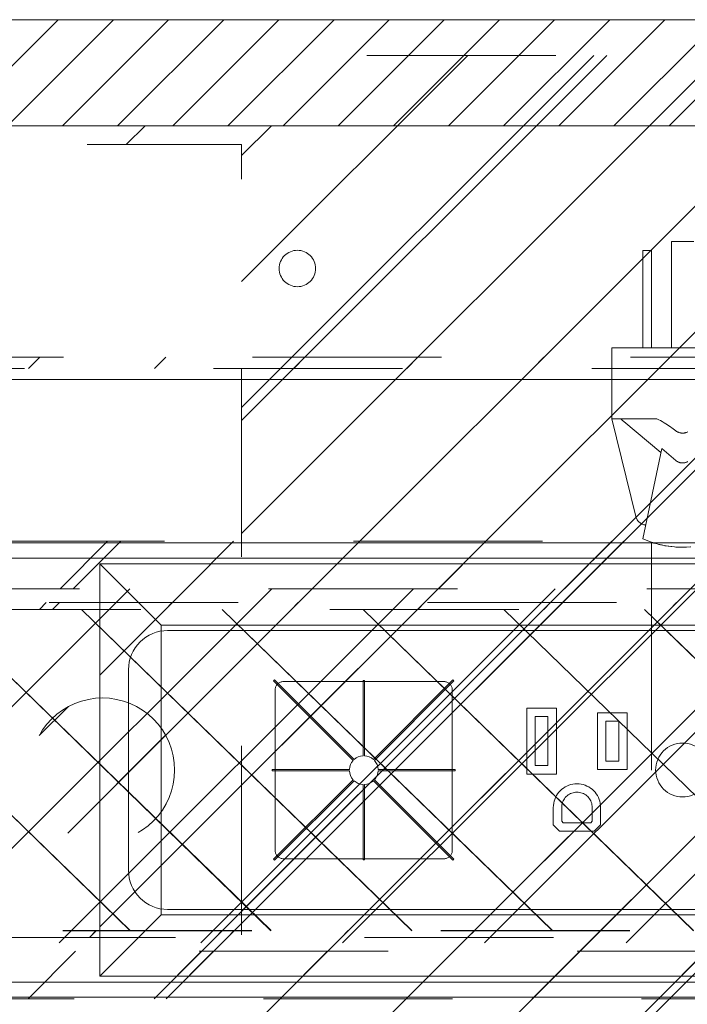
# Model space of a CAD drawing. Header units: inches. Extents: x -416 to -272, y -73 to 47.
# Tile 128 of 206: x -312.45 to -307.74, y -20.46 to -13.51. Entities that reach past the tile are written whole.
import ezdxf

# ---------------------------------------------------------------- set-up
doc = ezdxf.new("R2010")
doc.units = ezdxf.units.IN
doc.header["$LTSCALE"] = 32
doc.header["$MEASUREMENT"] = 0
doc.header["$PDMODE"] = 1
doc.header["$PDSIZE"] = -2
doc.linetypes.add('Dash Style-1', pattern=[0.083328, 0.041656, -0.041672])
for name, color, linetype, lineweight in [('Black', 7, 'Continuous', 18), ('DashLine', 7, 'Continuous', 13), ('DashLineFill', 7, 'Dash Style-1', 13), ('Dean-Bezel', 7, 'Continuous', 18), ('Drawing', 7, 'Continuous', 18), ('Metal-CoatHook', 7, 'Continuous', 18), ('Metal-UtilityGrommet', 7, 'Continuous', 13), ('None', 7, 'Continuous', 18), ('Slate-MetalShroud', 7, 'Continuous', 18), ('SolidLine', 7, 'Continuous', 15), ('Wood_1-H', 7, 'Continuous', 13)]:
    doc.layers.add(name, color=color, linetype=linetype, lineweight=lineweight)
doc.layers.add('Electrical', color=1, linetype='Dash Style-1', lineweight=15, true_color=0xff0000)
doc.layers.add('Textile-Cushion', color=7, linetype='Continuous', lineweight=18, true_color=0x4c4c4c)
pattern_1 = [(45, (0, 0), (-1.61302, 1.935715), []), (45, (-1.0608, 1.0608), (-0.472346, 0.4167613), [])]

# ---------------------------------------------------------------- blocks, each defined once
blk = doc.blocks.new('Group-22')
at = {"layer": 'DashLineFill', "linetype": 'Continuous', "lineweight": 13}
h = blk.add_hatch(dxfattribs=at)
h.set_pattern_fill('Steel', color=253, style=0, pattern_type=2)
h.set_pattern_definition(pattern_1)
h.paths.add_polyline_path([(-0.0472, 0.1575), (69.7717, 0.1575), (69.7717, 0.0787), (-0.0472, 0.0787)])
at = {"layer": 'DashLineFill', "flags": 128}
blk.add_lwpolyline([(-0.0472, 0.1575), (69.7717, 0.1575), (69.7717, 0.0787), (-0.0472, 0.0787)], close=True, dxfattribs=at)
blk = doc.blocks.new('Group-23')
at = {"layer": 'None'}
blk.add_blockref('Group-22', (0, 0), dxfattribs=at)
blk = doc.blocks.new('SL Desktop Screen (2D)-1')
at = {"layer": 'None'}
blk.add_blockref('Group-23', (0, 0), dxfattribs=at)
at = {"layer": 'Drawing', "color": 0, "flags": 1}
for tag in ['Tag', 'Catalog', 'Option1', 'Option2', 'Option3', 'Option4', 'Option5', 'Option6', 'Option7', 'Option8', 'Option9', 'Option10', 'Option11', 'Option12', 'Custom', 'FinishGroup', 'Discount', 'Item2', 'Item3', 'Item6', 'Item9', 'Item10', 'Item12', 'Item13', 'Item16', 'Item19', 'Item20', 'Item21', 'Item22', 'Item23', 'Item24', 'Item25', 'Item8', 'Item18', 'Item1', 'Item4', 'Item5', 'Item7', 'Item11', 'Item14', 'Item15', 'Item17']:
    blk.add_attdef(tag, (16.542, -15.8769), '', height=0.00709, dxfattribs=at)
blk = doc.blocks.new('Group-32')
at = {"layer": 'Textile-Cushion', "color": 31, "true_color": 0xffc198}
for p, q in [((-5.2327, 1.1339), (-2.9029, -1.1339)), ((-4.2398, 1.1339), (-1.9099, -1.1339)), ((-3.2469, 1.1339), (-0.917, -1.1339)), ((-2.2539, 1.1339), (0.0759, -1.1339)), ((-1.261, 1.1339), (1.0688, -1.1339)), ((-0.2681, 1.1339), (2.0618, -1.1339)), ((-5.5236, 0.4506), (-3.8958, -1.1339))]:
    blk.add_line(p, q, dxfattribs=at)
blk = doc.blocks.new('Group-33')
at = {"layer": 'Textile-Cushion', "color": 31, "true_color": 0xffc198}
blk.add_blockref('Group-32', (0, 0), dxfattribs=at)
blk = doc.blocks.new('SBDXF2-Shroud (2D)')
at = {"layer": 'DashLineFill', "linetype": 'Continuous', "lineweight": 13}
h = blk.add_hatch(dxfattribs=at)
h.set_pattern_fill('Steel', color=253, style=0, pattern_type=2)
h.set_pattern_definition(pattern_1)
edge = h.paths.add_edge_path()
edge.add_line((-5.5709, 0.9311), (-5.5709, -0.9311))
edge.add_arc((-5.3209, -0.9311), 0.25, 180, 270)
edge.add_line((-5.3209, -1.1811), (5.3209, -1.1811))
edge.add_arc((5.3209, -0.9311), 0.25, 270, 360)
edge.add_line((5.5709, -0.9311), (5.5709, 0.9311))
edge.add_arc((5.3209, 0.9311), 0.25, 0, 90)
edge.add_line((5.3209, 1.1811), (-5.3209, 1.1811))
edge.add_arc((-5.3209, 0.9311), 0.25, 90, 135)
edge.add_arc((-5.3209, 0.9311), 0.25, 135, 180)
edge.add_line((-5.5709, 0.9311), (-5.5709, 0.9311))
edge = h.paths.add_edge_path()
edge.add_arc((-5.3209, -0.9311), 0.2028, 180, 270, ccw=False)
edge.add_line((-5.5236, -0.9311), (-5.5236, 0.9311))
edge.add_arc((-5.3209, 0.9311), 0.2028, 90, 180, ccw=False)
edge.add_line((-5.3209, 1.1339), (5.3209, 1.1339))
edge.add_arc((5.3209, 0.9311), 0.2028, 0, 90, ccw=False)
edge.add_line((5.5236, 0.9311), (5.5236, -0.9311))
edge.add_arc((5.3209, -0.9311), 0.2028, -90, 0, ccw=False)
edge.add_line((5.3209, -1.1339), (-5.3209, -1.1339))
at = {"layer": 'DashLineFill', "flags": 128}
for points in [[(-5.5709, 0.9311), (-5.5709, -0.9311, 0.414214), (-5.3209, -1.1811), (5.3209, -1.1811, 0.414214), (5.5709, -0.9311), (5.5709, 0.9311, 0.414214), (5.3209, 1.1811), (-5.3209, 1.1811, 0.198912), (-5.4976, 1.1079, 0.198912), (-5.5709, 0.9311)], [(-5.3209, -1.1339, -0.414214), (-5.5236, -0.9311), (-5.5236, 0.9311, -0.414214), (-5.3209, 1.1339), (5.3209, 1.1339, -0.414214), (5.5236, 0.9311), (5.5236, -0.9311, -0.414214), (5.3209, -1.1339)]]:
    blk.add_lwpolyline(points, format="xyb", close=True, dxfattribs=at)
at = {"layer": 'Slate-MetalShroud', "linetype": 'Continuous', "lineweight": 5}
blk.add_point((0, 0), dxfattribs=at)
at = {"layer": 'Metal-UtilityGrommet', "color": 7}
blk.add_blockref('Group-33', (0, 0), dxfattribs=at)
blk = doc.blocks.new('Group-36')
at = {"layer": 'Textile-Cushion', "color": 31, "true_color": 0xffc198}
for p, q in [((30.7712, -4.1811), (33.1011, -6.4488)), ((31.7642, -4.1811), (34.094, -6.4488)), ((32.7571, -4.1811), (35.0869, -6.4488)), ((33.75, -4.1811), (36.0799, -6.4488)), ((34.7429, -4.1811), (37.0728, -6.4488)), ((35.7358, -4.1811), (38.0657, -6.4488)), ((30.4803, -4.8644), (32.1082, -6.4488))]:
    blk.add_line(p, q, dxfattribs=at)
blk = doc.blocks.new('Group-37')
at = {"layer": 'Textile-Cushion', "color": 31, "true_color": 0xffc198}
blk.add_blockref('Group-36', (0, 0), dxfattribs=at)
blk = doc.blocks.new('Group-38')
at = {"layer": 'DashLineFill', "linetype": 'Continuous', "lineweight": 13}
h = blk.add_hatch(dxfattribs=at)
h.set_pattern_fill('Steel', color=253, style=0, pattern_type=2)
h.set_pattern_definition(pattern_1)
edge = h.paths.add_edge_path()
edge.add_line((30.4331, -4.3839), (30.4331, -6.2461))
edge.add_arc((30.6831, -6.2461), 0.25, 180, 270)
edge.add_line((30.6831, -6.4961), (41.3248, -6.4961))
edge.add_arc((41.3248, -6.2461), 0.25, 270, 360)
edge.add_line((41.5748, -6.2461), (41.5748, -4.3839))
edge.add_arc((41.3248, -4.3839), 0.25, 360, 450)
edge.add_line((41.3248, -4.1339), (30.6831, -4.1339))
edge.add_arc((30.6831, -4.3839), 0.25, 90, 135)
edge.add_arc((30.6831, -4.3839), 0.25, 135, 180)
edge.add_line((30.4331, -4.3839), (30.4331, -4.3839))
edge = h.paths.add_edge_path()
edge.add_arc((30.6831, -6.2461), 0.2028, 180, 270, ccw=False)
edge.add_line((30.4803, -6.2461), (30.4803, -4.3839))
edge.add_arc((30.6831, -4.3839), 0.2028, 90, 180, ccw=False)
edge.add_line((30.6831, -4.1811), (41.3248, -4.1811))
edge.add_arc((41.3248, -4.3839), 0.2028, 0, 90, ccw=False)
edge.add_line((41.5276, -4.3839), (41.5276, -6.2461))
edge.add_arc((41.3248, -6.2461), 0.2028, -90, 0, ccw=False)
edge.add_line((41.3248, -6.4488), (30.6831, -6.4488))
at = {"layer": 'DashLineFill', "flags": 128}
for points in [[(30.4331, -4.3839), (30.4331, -6.2461, 0.414214), (30.6831, -6.4961), (41.3248, -6.4961, 0.414214), (41.5748, -6.2461), (41.5748, -4.3839, 0.414214), (41.3248, -4.1339), (30.6831, -4.1339, 0.198912), (30.5063, -4.2071, 0.198912), (30.4331, -4.3839)], [(30.6831, -6.4488, -0.414214), (30.4803, -6.2461), (30.4803, -4.3839, -0.414214), (30.6831, -4.1811), (41.3248, -4.1811, -0.414214), (41.5276, -4.3839), (41.5276, -6.2461, -0.414214), (41.3248, -6.4488)]]:
    blk.add_lwpolyline(points, format="xyb", close=True, dxfattribs=at)
at = {"layer": 'Slate-MetalShroud', "linetype": 'Continuous', "lineweight": 5}
blk.add_point((36.0039, -5.315), dxfattribs=at)
at = {"layer": 'Metal-UtilityGrommet', "color": 7}
blk.add_blockref('Group-37', (0, 0), dxfattribs=at)
blk = doc.blocks.new('Group-39')
at = {"layer": 'Dean-Bezel'}
for p, q in [((4.11, 1.4545), (-4.11, 1.4545)), ((-4.11, 1.4545), (-4.11, -1.4545)), ((-4.0735, 1.4178), (-4.11, 1.4545)), ((-3.9184, 1.2621), (-4.0735, 1.4178)), ((-3.6805, 1.024), (-3.6797, 1.023)), ((-3.6785, 1.023), (-3.6797, 1.023)), ((-2.8738, 0.5701), (-2.8741, -0.5669)), ((-2.8738, 0.5701), (-2.8732, 0.5752)), ((-2.8732, 0.5752), (-2.872, 0.5802)), ((-2.872, 0.5802), (-2.8705, 0.5851)), ((-2.8705, 0.5851), (-2.8685, 0.5899)), ((-2.8685, 0.5899), (-2.8661, 0.5945)), ((-2.8661, 0.5945), (-2.8634, 0.5988)), ((-2.8634, 0.5988), (-2.8602, 0.6029)), ((-2.8602, 0.6029), (-2.8568, 0.6067)), ((-2.8568, 0.6067), (-2.853, 0.6102)), ((-2.853, 0.6102), (-2.8489, 0.6133)), ((-2.8489, 0.6133), (-2.8445, 0.6161)), ((-2.8445, 0.6161), (-2.84, 0.6185)), ((-2.84, 0.6185), (-2.8352, 0.6204)), ((-2.8352, 0.6204), (-2.8303, 0.622)), ((-2.8303, 0.622), (-2.8253, 0.6231)), ((-2.8253, 0.6231), (-2.8201, 0.6238)), ((-2.8201, 0.6238), (-2.815, 0.624)), ((-1.6831, 0.624), (-2.815, 0.624)), ((-1.6831, 0.624), (-1.678, 0.6238)), ((-1.678, 0.6238), (-1.6729, 0.6231)), ((-1.6729, 0.6231), (-1.6678, 0.622)), ((-1.6678, 0.622), (-1.6629, 0.6204)), ((-1.6629, 0.6204), (-1.6582, 0.6185)), ((-1.6582, 0.6185), (-1.6536, 0.6161)), ((-1.6536, 0.6161), (-1.6492, 0.6133)), ((-1.6492, 0.6133), (-1.6451, 0.6102)), ((-1.6451, 0.6102), (-1.6414, 0.6067)), ((-1.6414, 0.6067), (-1.6379, 0.6029)), ((-1.6379, 0.6029), (-1.6347, 0.5988)), ((-1.6347, 0.5988), (-1.632, 0.5945)), ((-1.632, 0.5945), (-1.6296, 0.5899)), ((-1.6296, 0.5899), (-1.6276, 0.5851)), ((-1.6276, 0.5851), (-1.6261, 0.5802)), ((-1.6261, 0.5802), (-1.625, 0.5752)), ((-1.625, 0.5752), (-1.6243, 0.5701)), ((-1.6243, 0.5701), (-1.6241, -0.5669)), ((-1.0997, 0.4362), (-1.0997, -0.0282)), ((-0.8903, 0.4362), (-1.0997, 0.4362)), ((-0.8903, -0.0282), (-0.8903, 0.4362)), ((-1.0406, 0.0309), (-1.0406, 0.3771)), ((-0.9494, 0.3771), (-1.0406, 0.3771)), ((-0.9494, 0.3771), (-0.9494, 0.0309)), ((-0.5997, 0.4037), (-0.5997, 0.0043)), ((-0.3904, 0.4037), (-0.5997, 0.4037)), ((-0.3904, 0.0043), (-0.3904, 0.4037)), ((-0.5406, 0.0634), (-0.5406, 0.3446)), ((-0.4494, 0.3446), (-0.5406, 0.3446)), ((-0.4494, 0.3446), (-0.4494, 0.0634)), ((-0.9494, 0.0309), (-1.0406, 0.0309)), ((-0.3904, 0.0043), (-0.5997, 0.0043)), ((-0.4494, 0.0634), (-0.5406, 0.0634)), ((-0.8903, -0.0282), (-1.0997, -0.0282)), ((-0.8521, -0.1363), (-0.8628, -0.1462)), ((-0.8406, -0.1275), (-0.8521, -0.1363)), ((-0.8283, -0.1197), (-0.8406, -0.1275)), ((-0.8154, -0.113), (-0.8283, -0.1197)), ((-0.802, -0.1074), (-0.8154, -0.113)), ((-0.7881, -0.103), (-0.802, -0.1074)), ((-0.7739, -0.0999), (-0.7881, -0.103)), ((-0.7595, -0.098), (-0.7739, -0.0999)), ((-0.745, -0.0974), (-0.7595, -0.098)), ((-0.7305, -0.098), (-0.745, -0.0974)), ((-0.7161, -0.0999), (-0.7305, -0.098)), ((-0.7019, -0.103), (-0.7161, -0.0999)), ((-0.688, -0.1074), (-0.7019, -0.103)), ((-0.6746, -0.113), (-0.688, -0.1074)), ((-0.6617, -0.1197), (-0.6746, -0.113)), ((-0.6494, -0.1275), (-0.6617, -0.1197)), ((-0.6379, -0.1363), (-0.6494, -0.1275)), ((-0.6272, -0.1462), (-0.6379, -0.1363)), ((-0.9016, -0.207), (-0.906, -0.2208)), ((-0.896, -0.1935), (-0.9016, -0.207)), ((-0.8893, -0.1807), (-0.896, -0.1935)), ((-0.8815, -0.1684), (-0.8893, -0.1807)), ((-0.8727, -0.1569), (-0.8815, -0.1684)), ((-0.8628, -0.1462), (-0.8727, -0.1569)), ((-0.8382, -0.2102), (-0.8332, -0.2023)), ((-0.8332, -0.2023), (-0.8274, -0.1948)), ((-0.8274, -0.1948), (-0.8211, -0.1879)), ((-0.8211, -0.1879), (-0.8142, -0.1816)), ((-0.8142, -0.1816), (-0.8067, -0.1759)), ((-0.8067, -0.1759), (-0.7988, -0.1708)), ((-0.7988, -0.1708), (-0.7905, -0.1665)), ((-0.7905, -0.1665), (-0.7818, -0.1629)), ((-0.7818, -0.1629), (-0.7728, -0.1601)), ((-0.7728, -0.1601), (-0.7637, -0.1581)), ((-0.7637, -0.1581), (-0.7544, -0.1568)), ((-0.7544, -0.1568), (-0.745, -0.1564)), ((-0.745, -0.1564), (-0.7356, -0.1568)), ((-0.7356, -0.1568), (-0.7263, -0.1581)), ((-0.7263, -0.1581), (-0.7172, -0.1601)), ((-0.7172, -0.1601), (-0.7082, -0.1629)), ((-0.7082, -0.1629), (-0.6995, -0.1665)), ((-0.6995, -0.1665), (-0.6912, -0.1708)), ((-0.6912, -0.1708), (-0.6833, -0.1759)), ((-0.6833, -0.1759), (-0.6758, -0.1816)), ((-0.6758, -0.1816), (-0.6689, -0.1879)), ((-0.6689, -0.1879), (-0.6626, -0.1948)), ((-0.6626, -0.1948), (-0.6568, -0.2023)), ((-0.6568, -0.2023), (-0.6518, -0.2102)), ((-0.6173, -0.1569), (-0.6272, -0.1462)), ((-0.6085, -0.1684), (-0.6173, -0.1569)), ((-0.6007, -0.1807), (-0.6085, -0.1684)), ((-0.594, -0.1935), (-0.6007, -0.1807)), ((-0.5884, -0.207), (-0.594, -0.1935)), ((-0.584, -0.2208), (-0.5884, -0.207)), ((-0.9111, -0.2494), (-0.9117, -0.264)), ((-0.9117, -0.264), (-0.9117, -0.3861)), ((-0.9091, -0.235), (-0.9111, -0.2494)), ((-0.906, -0.2208), (-0.9091, -0.235)), ((-0.8526, -0.3617), (-0.8522, -0.2546)), ((-0.8522, -0.2546), (-0.851, -0.2453)), ((-0.851, -0.2453), (-0.849, -0.2362)), ((-0.849, -0.2362), (-0.8461, -0.2272)), ((-0.8461, -0.2272), (-0.8425, -0.2185)), ((-0.8425, -0.2185), (-0.8382, -0.2102)), ((-0.6518, -0.2102), (-0.6475, -0.2185)), ((-0.6475, -0.2185), (-0.6439, -0.2272)), ((-0.6439, -0.2272), (-0.641, -0.2362)), ((-0.641, -0.2362), (-0.639, -0.2453)), ((-0.639, -0.2453), (-0.6378, -0.2546)), ((-0.6378, -0.2546), (-0.6374, -0.264)), ((-0.6374, -0.264), (-0.6374, -0.3617)), ((-0.5809, -0.235), (-0.584, -0.2208)), ((-0.5789, -0.2494), (-0.5809, -0.235)), ((-0.5783, -0.264), (-0.5789, -0.2494)), ((-0.5783, -0.264), (-0.5783, -0.3861)), ((-0.9117, -0.3861), (-0.8671, -0.4307)), ((-0.8427, -0.3716), (-0.8526, -0.3617)), ((-0.6473, -0.3716), (-0.8427, -0.3716)), ((-0.6473, -0.3716), (-0.6374, -0.3617)), ((-0.6229, -0.4307), (-0.5783, -0.3861)), ((-0.6229, -0.4307), (-0.8671, -0.4307)), ((-2.8738, -0.5721), (-2.8741, -0.5669)), ((-2.8732, -0.5772), (-2.8738, -0.5721)), ((-2.872, -0.5822), (-2.8732, -0.5772)), ((-2.8705, -0.5871), (-2.872, -0.5822)), ((-2.8685, -0.5919), (-2.8705, -0.5871)), ((-2.8661, -0.5965), (-2.8685, -0.5919)), ((-2.8634, -0.6008), (-2.8661, -0.5965)), ((-2.8602, -0.6049), (-2.8634, -0.6008)), ((-2.8568, -0.6087), (-2.8602, -0.6049)), ((-2.853, -0.6122), (-2.8568, -0.6087)), ((-2.8489, -0.6153), (-2.853, -0.6122)), ((-2.8445, -0.6181), (-2.8489, -0.6153)), ((-2.84, -0.6205), (-2.8445, -0.6181)), ((-2.8352, -0.6224), (-2.84, -0.6205)), ((-2.8303, -0.624), (-2.8352, -0.6224)), ((-2.8253, -0.6251), (-2.8303, -0.624)), ((-2.8201, -0.6258), (-2.8253, -0.6251)), ((-1.6729, -0.6251), (-1.678, -0.6258)), ((-1.6678, -0.624), (-1.6729, -0.6251)), ((-1.6629, -0.6224), (-1.6678, -0.624)), ((-1.6582, -0.6205), (-1.6629, -0.6224)), ((-1.6536, -0.6181), (-1.6582, -0.6205)), ((-1.6492, -0.6153), (-1.6536, -0.6181)), ((-1.6451, -0.6122), (-1.6492, -0.6153)), ((-1.6414, -0.6087), (-1.6451, -0.6122)), ((-1.6379, -0.6049), (-1.6414, -0.6087)), ((-1.6347, -0.6008), (-1.6379, -0.6049)), ((-1.632, -0.5965), (-1.6347, -0.6008)), ((-1.6296, -0.5919), (-1.632, -0.5965)), ((-1.6276, -0.5871), (-1.6296, -0.5919)), ((-1.6261, -0.5822), (-1.6276, -0.5871)), ((-1.625, -0.5772), (-1.6261, -0.5822)), ((-1.6243, -0.5721), (-1.625, -0.5772)), ((-1.6241, -0.5669), (-1.6243, -0.5721)), ((-2.815, -0.626), (-2.8201, -0.6258)), ((-1.6831, -0.626), (-2.815, -0.626)), ((-1.678, -0.6258), (-1.6831, -0.626)), ((-4.11, -1.4545), (-3.9132, -1.2577)), ((4.11, -1.4545), (-4.11, -1.4545))]:
    blk.add_line(p, q, dxfattribs=at)
blk = doc.blocks.new('Dean-PPUG-BK (2D)')
at = {"layer": 'DashLineFill', "linetype": 'Continuous', "lineweight": 13}
h = blk.add_hatch(dxfattribs=at)
h.set_pattern_fill('Steel', color=253, style=0, pattern_type=2)
h.set_pattern_definition(pattern_1)
h.paths.add_polyline_path([(-4.11, 1.4545), (4.11, 1.4545), (4.11, -1.4545), (-4.11, -1.4545)])
h = blk.add_hatch(dxfattribs=at)
h.set_pattern_fill('Steel', color=253, style=0, pattern_type=2)
h.set_pattern_definition(pattern_1)
h.paths.add_polyline_path([(-4.091, 0.5085), (-4.0412, 0.5061), (-3.9918, 0.4987), (-3.9434, 0.4866), (-3.8964, 0.4698), (-3.8513, 0.4485), (-3.8085, 0.4228), (-3.7684, 0.3931), (-3.7314, 0.3596), (-3.6979, 0.3226), (-3.6682, 0.2825), (-3.6425, 0.2397), (-3.6212, 0.1946), (-3.6044, 0.1476), (-3.5923, 0.0992), (-3.5849, 0.0498), (-3.5825, 0), (-3.5849, -0.0498), (-3.5923, -0.0992), (-3.6044, -0.1476), (-3.6212, -0.1946), (-3.6425, -0.2397), (-3.6682, -0.2825), (-3.6979, -0.3226), (-3.7314, -0.3596), (-3.7684, -0.3931), (-3.8085, -0.4228), (-3.8513, -0.4485), (-3.8964, -0.4698), (-3.9434, -0.4866), (-3.9918, -0.4987), (-4.0412, -0.5061), (-4.091, -0.5085), (-4.1408, -0.5061), (-4.1902, -0.4987), (-4.2386, -0.4866), (-4.2856, -0.4698), (-4.3307, -0.4485), (-4.3735, -0.4228), (-4.4136, -0.3931), (-4.4506, -0.3596), (-4.4841, -0.3226), (-4.5138, -0.2825), (-4.5395, -0.2397), (-4.5608, -0.1946), (-4.5776, -0.1476), (-4.5897, -0.0992), (-4.5971, -0.0498), (-4.5995, 0), (-4.5971, 0.0498), (-4.5897, 0.0992), (-4.5776, 0.1476), (-4.5608, 0.1946), (-4.5395, 0.2397), (-4.5138, 0.2825), (-4.4841, 0.3226), (-4.4506, 0.3596), (-4.4136, 0.3931), (-4.3735, 0.4228), (-4.3307, 0.4485), (-4.2856, 0.4698), (-4.2386, 0.4866), (-4.1902, 0.4987), (-4.1408, 0.5061)])
h = blk.add_hatch(dxfattribs=at)
h.set_pattern_fill('Steel', color=253, style=0, pattern_type=2)
h.set_pattern_definition(pattern_1)
h.paths.add_polyline_path([(0, 0.19), (0.0186, 0.1891), (0.0371, 0.1863), (0.0552, 0.1818), (0.0727, 0.1755), (0.0896, 0.1676), (0.1056, 0.158), (0.1205, 0.1469), (0.1344, 0.1344), (0.1469, 0.1205), (0.158, 0.1056), (0.1676, 0.0896), (0.1755, 0.0727), (0.1818, 0.0552), (0.1863, 0.0371), (0.1891, 0.0186), (0.19, 0), (0.1891, -0.0186), (0.1863, -0.0371), (0.1818, -0.0552), (0.1755, -0.0727), (0.1676, -0.0896), (0.158, -0.1056), (0.1469, -0.1205), (0.1344, -0.1344), (0.1205, -0.1469), (0.1056, -0.158), (0.0896, -0.1676), (0.0727, -0.1755), (0.0552, -0.1818), (0.0371, -0.1863), (0.0186, -0.1891), (0, -0.19), (-0.0186, -0.1891), (-0.0371, -0.1863), (-0.0552, -0.1818), (-0.0727, -0.1755), (-0.0896, -0.1676), (-0.1056, -0.158), (-0.1205, -0.1469), (-0.1344, -0.1344), (-0.1469, -0.1205), (-0.158, -0.1056), (-0.1676, -0.0896), (-0.1755, -0.0727), (-0.1818, -0.0552), (-0.1863, -0.0371), (-0.1891, -0.0186), (-0.19, 0), (-0.1891, 0.0186), (-0.1863, 0.0371), (-0.1818, 0.0552), (-0.1755, 0.0727), (-0.1676, 0.0896), (-0.158, 0.1056), (-0.1469, 0.1205), (-0.1344, 0.1344), (-0.1205, 0.1469), (-0.1056, 0.158), (-0.0896, 0.1676), (-0.0727, 0.1755), (-0.0552, 0.1818), (-0.0371, 0.1863), (-0.0186, 0.1891)])
at = {"layer": 'Black'}
for p, q in [((-0.5, 2.9793), (-0.5, 2.4793)), ((-0.5, 2.9793), (0.5, 2.9793)), ((-0.5, 2.4793), (-0.3297, 1.7889)), ((-0.5, 2.4793), (-0.1807, 2.4793)), ((-0.4377, 2.4793), (-0.431, 2.4742)), ((-0.4227, 2.4677), (-0.431, 2.4742)), ((-0.4227, 2.4677), (-0.4143, 2.4608)), ((-0.153, 2.2416), (-0.4143, 2.4608)), ((-0.1807, 2.4793), (-0.1667, 2.472)), ((-0.155, 2.4656), (-0.1667, 2.472)), ((-0.155, 2.4656), (-0.1431, 2.4588)), ((-0.1431, 2.4588), (-0.131, 2.4514)), ((-0.1186, 2.4436), (-0.131, 2.4514)), ((-0.1186, 2.4436), (-0.0931, 2.4267)), ((-0.067, 2.4081), (-0.0931, 2.4267)), ((-0.0474, 2.3934), (-0.067, 2.4081)), ((-0.0474, 2.3934), (-0.0447, 2.3914)), ((-0.0419, 2.3895), (-0.0447, 2.3914)), ((-0.0404, 2.3886), (-0.0419, 2.3895)), ((-0.0404, 2.3886), (-0.036, 2.3861)), ((-0.036, 2.3861), (-0.0329, 2.3847)), ((-0.0329, 2.3847), (-0.0298, 2.3833)), ((-0.0298, 2.3833), (-0.0266, 2.3821)), ((-0.0266, 2.3821), (-0.0234, 2.381)), ((-0.0234, 2.381), (-0.0201, 2.3801)), ((-0.0201, 2.3801), (-0.0168, 2.3793)), ((-0.0168, 2.3793), (-0.0135, 2.3786)), ((-0.0135, 2.3786), (-0.0102, 2.3781)), ((-0.0102, 2.3781), (-0.0068, 2.3778)), ((-0.0068, 2.3778), (-0.0034, 2.3776)), ((-0.0034, 2.3776), (0, 2.3775)), ((0, 2.3775), (0.0034, 2.3776)), ((0.0034, 2.3776), (0.0068, 2.3778)), ((0.0068, 2.3778), (0.0102, 2.3781)), ((0.0102, 2.3781), (0.0135, 2.3786)), ((0.0135, 2.3786), (0.0168, 2.3793)), ((0.0168, 2.3793), (0.0201, 2.3801)), ((0.0201, 2.3801), (0.0234, 2.381)), ((0.0234, 2.381), (0.0266, 2.3821)), ((0.0266, 2.3821), (0.0329, 2.3847)), ((0.0329, 2.3847), (0.036, 2.3861)), ((-0.1474, 2.2684), (-0.2813, 1.6308)), ((-0.0474, 2.1846), (-0.1474, 2.2684)), ((-0.0447, 2.1824), (-0.0474, 2.1846)), ((-0.0447, 2.1824), (-0.0419, 2.1803)), ((-0.0389, 2.1784), (-0.0419, 2.1803)), ((-0.036, 2.1766), (-0.0389, 2.1784)), ((-0.0329, 2.175), (-0.036, 2.1766)), ((-0.0298, 2.1735), (-0.0329, 2.175)), ((-0.0298, 2.1735), (-0.0266, 2.1721)), ((-0.0234, 2.1709), (-0.0266, 2.1721)), ((-0.0201, 2.1699), (-0.0234, 2.1709)), ((-0.0168, 2.169), (-0.0201, 2.1699)), ((-0.0135, 2.1683), (-0.0168, 2.169)), ((-0.0102, 2.1677), (-0.0135, 2.1683)), ((-0.0068, 2.1673), (-0.0102, 2.1677)), ((-0.0034, 2.167), (-0.0068, 2.1673)), ((-0.0034, 2.167), (0, 2.167)), ((0, 2.167), (0.0034, 2.167)), ((0.0068, 2.1673), (0.0034, 2.167)), ((0.0068, 2.1673), (0.0102, 2.1677)), ((0.0102, 2.1677), (0.0135, 2.1683)), ((0.0168, 2.169), (0.0135, 2.1683)), ((0.0168, 2.169), (0.0201, 2.1699)), ((0.0201, 2.1699), (0.0234, 2.1709)), ((0.0234, 2.1709), (0.0266, 2.1721)), ((0.0266, 2.1721), (0.0298, 2.1735)), ((0.0298, 2.1735), (0.0329, 2.175)), ((0.036, 2.1766), (0.0329, 2.175)), ((-0.3297, 1.7889), (-0.3279, 1.7826)), ((-0.3279, 1.7826), (-0.3256, 1.7765)), ((-0.3256, 1.7765), (-0.3227, 1.7706)), ((-0.3227, 1.7706), (-0.3194, 1.765)), ((-0.3194, 1.765), (-0.3156, 1.7597)), ((-0.3156, 1.7597), (-0.3114, 1.7547)), ((-0.3114, 1.7547), (-0.3068, 1.75)), ((-0.3068, 1.75), (-0.3019, 1.7458)), ((-0.3019, 1.7458), (-0.2966, 1.742)), ((-0.2966, 1.742), (-0.291, 1.7386)), ((-0.291, 1.7386), (-0.2851, 1.7357)), ((-0.2851, 1.7357), (-0.279, 1.7333)), ((-0.279, 1.7333), (-0.2728, 1.7315)), ((-0.2728, 1.7315), (-0.2664, 1.7301)), ((-0.2664, 1.7301), (-0.2606, 1.7294)), ((-0.2813, 1.6308), (-0.2273, 1.6098)), ((-0.2273, 1.6098), (-0.2188, 1.6069)), ((-0.2273, 1.6098), (-0.1719, 1.5932)), ((-0.2188, 1.6069), (-0.2188, 0)), ((-0.2188, 1.6069), (-0.2154, 1.6058)), ((-0.2136, 1.6052), (-0.2154, 1.6058)), ((-0.2056, 1.6027), (-0.2136, 1.6052)), ((-0.2056, 1.6027), (-0.2021, 1.6016)), ((-0.2021, 1.6016), (-0.1983, 1.6005)), ((-0.1983, 1.6005), (-0.1894, 1.5979)), ((-0.1894, 1.5979), (-0.1792, 1.5951)), ((-0.1792, 1.5951), (-0.1725, 1.5934)), ((-0.1152, 1.5813), (-0.1719, 1.5932)), ((-0.1719, 1.5932), (-0.1676, 1.5922)), ((-0.1676, 1.5922), (-0.1547, 1.5891)), ((-0.1547, 1.5891), (-0.1406, 1.5861)), ((-0.1255, 1.5831), (-0.1152, 1.5813)), ((-0.1152, 1.5813), (-0.101, 1.5791)), ((-0.1152, 1.5813), (-0.0578, 1.5742)), ((-0.0837, 1.5768), (-0.101, 1.5791)), ((-0.0837, 1.5768), (-0.0578, 1.5742)), ((-0.0578, 1.5742), (-0.0473, 1.5734)), ((-0.0578, 1.5742), (0, 1.5718)), ((-0.038, 1.5728), (-0.0473, 1.5734)), ((-0.038, 1.5728), (-0.0285, 1.5724)), ((-0.0285, 1.5724), (0, 1.5718)), ((0.0578, 1.5742), (0, 1.5718)), ((0, 1.5718), (0.0095, 1.5718)), ((0.0095, 1.5718), (0.0191, 1.572)), ((0.0191, 1.572), (0.0286, 1.5724)), ((0.0286, 1.5724), (0.0566, 1.5741))]:
    blk.add_line(p, q, dxfattribs=at)
at = {"layer": 'Black', "color": 9}
for p, q in [((-4.11, 1.4545), (-3.6785, 1.023)), ((-4.11, -1.4545), (-3.6785, -1.023))]:
    blk.add_line(p, q, dxfattribs=at)
at = {"layer": 'Black', "color": 9, "flags": 128}
blk.add_lwpolyline([(-3.6785, 1.023), (3.6785, 1.023), (3.6785, -1.023), (-3.6785, -1.023)], close=True, dxfattribs=at)
at = {"layer": 'Black', "linetype": 'Continuous', "lineweight": 5}
blk.add_point((0, 0), dxfattribs=at)
at = {"layer": 'DashLineFill', "flags": 128}
for points in [[(-4.11, 1.4545), (4.11, 1.4545), (4.11, -1.4545), (-4.11, -1.4545)], [(-4.091, 0.5085), (-4.0412, 0.5061), (-3.9918, 0.4987), (-3.9434, 0.4866), (-3.8964, 0.4698), (-3.8513, 0.4485), (-3.8085, 0.4228), (-3.7684, 0.3931), (-3.7314, 0.3596), (-3.6979, 0.3226), (-3.6682, 0.2825), (-3.6425, 0.2397), (-3.6212, 0.1946), (-3.6044, 0.1476), (-3.5923, 0.0992), (-3.5849, 0.0498), (-3.5825, 0), (-3.5849, -0.0498), (-3.5923, -0.0992), (-3.6044, -0.1476), (-3.6212, -0.1946), (-3.6425, -0.2397), (-3.6682, -0.2825), (-3.6979, -0.3226), (-3.7314, -0.3596), (-3.7684, -0.3931), (-3.8085, -0.4228), (-3.8513, -0.4485), (-3.8964, -0.4698), (-3.9434, -0.4866), (-3.9918, -0.4987), (-4.0412, -0.5061), (-4.091, -0.5085), (-4.1408, -0.5061), (-4.1902, -0.4987), (-4.2386, -0.4866), (-4.2856, -0.4698), (-4.3307, -0.4485), (-4.3735, -0.4228), (-4.4136, -0.3931), (-4.4506, -0.3596), (-4.4841, -0.3226), (-4.5138, -0.2825), (-4.5395, -0.2397), (-4.5608, -0.1946), (-4.5776, -0.1476), (-4.5897, -0.0992), (-4.5971, -0.0498), (-4.5995, 0), (-4.5971, 0.0498), (-4.5897, 0.0992), (-4.5776, 0.1476), (-4.5608, 0.1946), (-4.5395, 0.2397), (-4.5138, 0.2825), (-4.4841, 0.3226), (-4.4506, 0.3596), (-4.4136, 0.3931), (-4.3735, 0.4228), (-4.3307, 0.4485), (-4.2856, 0.4698), (-4.2386, 0.4866), (-4.1902, 0.4987), (-4.1408, 0.5061)], [(0, 0.19), (0.0186, 0.1891), (0.0371, 0.1863), (0.0552, 0.1818), (0.0727, 0.1755), (0.0896, 0.1676), (0.1056, 0.158), (0.1205, 0.1469), (0.1344, 0.1344), (0.1469, 0.1205), (0.158, 0.1056), (0.1676, 0.0896), (0.1755, 0.0727), (0.1818, 0.0552), (0.1863, 0.0371), (0.1891, 0.0186), (0.19, 0), (0.1891, -0.0186), (0.1863, -0.0371), (0.1818, -0.0552), (0.1755, -0.0727), (0.1676, -0.0896), (0.158, -0.1056), (0.1469, -0.1205), (0.1344, -0.1344), (0.1205, -0.1469), (0.1056, -0.158), (0.0896, -0.1676), (0.0727, -0.1755), (0.0552, -0.1818), (0.0371, -0.1863), (0.0186, -0.1891), (0, -0.19), (-0.0186, -0.1891), (-0.0371, -0.1863), (-0.0552, -0.1818), (-0.0727, -0.1755), (-0.0896, -0.1676), (-0.1056, -0.158), (-0.1205, -0.1469), (-0.1344, -0.1344), (-0.1469, -0.1205), (-0.158, -0.1056), (-0.1676, -0.0896), (-0.1755, -0.0727), (-0.1818, -0.0552), (-0.1863, -0.0371), (-0.1891, -0.0186), (-0.19, 0), (-0.1891, 0.0186), (-0.1863, 0.0371), (-0.1818, 0.0552), (-0.1755, 0.0727), (-0.1676, 0.0896), (-0.158, 0.1056), (-0.1469, 0.1205), (-0.1344, 0.1344), (-0.1205, 0.1469), (-0.1056, 0.158), (-0.0896, 0.1676), (-0.0727, 0.1755), (-0.0552, 0.1818), (-0.0371, 0.1863), (-0.0186, 0.1891)]]:
    blk.add_lwpolyline(points, close=True, dxfattribs=at)
at = {"layer": 'Metal-CoatHook'}
for p, q in [((-0.0781, 3.7293), (-0.0781, 2.9793)), ((0.0781, 3.7293), (-0.0781, 3.7293)), ((-0.2813, 3.6668), (-0.2813, 2.9793)), ((-0.2188, 3.6668), (-0.2813, 3.6668)), ((-0.2188, 3.6668), (-0.2188, 2.9793))]:
    blk.add_line(p, q, dxfattribs=at)
at = {"layer": 'SolidLine', "flags": 128}
blk.add_lwpolyline([(-2.244, -0.6335), (-2.254, -0.6335), (-2.254, -0.1019, -0.173417), (-2.3172, -0.0757), (-2.8785, -0.637), (-2.8856, -0.63), (-2.3242, -0.0687, -0.173417), (-2.3504, -0.0055), (-2.8951, -0.0055), (-2.8951, 0.0045), (-2.3504, 0.0045, -0.173417), (-2.3242, 0.0676), (-2.8856, 0.629), (-2.8785, 0.636), (-2.3172, 0.0747, -0.173417), (-2.254, 0.1009), (-2.254, 0.6325), (-2.244, 0.6325), (-2.244, 0.1009, -0.173417), (-2.1809, 0.0747), (-1.6196, 0.636), (-1.6125, 0.629), (-2.1738, 0.0676, -0.173417), (-2.1476, 0.0045), (-1.6029, 0.0045), (-1.6029, -0.0055), (-2.1476, -0.0055, -0.173417), (-2.1738, -0.0687), (-1.6125, -0.63), (-1.6196, -0.637), (-2.1809, -0.0757, -0.173417), (-2.244, -0.1019)], format="xyb", close=True, dxfattribs=at)
at = {"layer": 'Black', "color": 7}
blk.add_blockref('Group-39', (0, 0), dxfattribs=at)
blk = doc.blocks.new('Group-42')
at = {"layer": 'DashLine', "flags": 128}
blk.add_lwpolyline([(1.1142, -2.5591), (70.8937, -2.5591), (70.8937, -30), (1.1142, -30)], close=True, dxfattribs=at)
at = {"layer": 'SolidLine', "flags": 128}
blk.add_lwpolyline([(1.1142, -2.5591), (70.8937, -2.5591), (70.8937, -30), (1.1142, -30)], close=True, dxfattribs=at)
blk.add_lwpolyline([(32.0965, -4.6063, -0.414214), (32.372, -4.3307), (39.6358, -4.3307, -0.414214), (39.9114, -4.6063), (39.9114, -6.0236, -0.414214), (39.6358, -6.2992), (32.372, -6.2992, -0.414214), (32.0965, -6.0236)], format="xyb", close=True, dxfattribs=at)
at = {"layer": 'SolidLine', "color": 7}
for name, p in [('Dean-PPUG-BK (2D)', (36.0039, -5.315)), ('SBDXF2-Shroud (2D)', (36.0039, -5.315)), ('Group-38', (0, 0))]:
    blk.add_blockref(name, p, dxfattribs=at)
blk = doc.blocks.new('1BRPX9-Util_Bkt_Lg-N (2D)')
at = {"layer": 'DashLineFill', "linetype": 'Continuous', "lineweight": 13}
h = blk.add_hatch(dxfattribs=at)
h.set_pattern_fill('Steel', color=253, style=0, pattern_type=2)
h.set_pattern_definition(pattern_1)
edge = h.paths.add_edge_path()
edge.add_line((-4.4685, 7.5394), (-2.4213, 7.5394))
edge.add_line((-2.4213, 7.5394), (-2.4213, 7.9173))
edge.add_arc((-2.3031, 7.9173), 0.1181, 90, 180, ccw=False)
edge.add_line((-2.3031, 8.0354), (2.3031, 8.0354))
edge.add_arc((2.3031, 7.9173), 0.1181, 0, 90, ccw=False)
edge.add_line((2.4213, 7.9173), (2.4213, 7.5394))
edge.add_line((2.4213, 7.5394), (4.4685, 7.5394))
edge.add_line((4.4685, 7.5394), (4.4685, 7.4055))
edge.add_line((4.4685, 7.4055), (3.1299, 7.4055))
edge.add_line((3.1299, 7.4055), (3.1299, -2.0118))
edge.add_line((3.1299, -2.0118), (4.4685, -2.0118))
edge.add_line((4.4685, -2.0118), (4.4685, -2.1457))
edge.add_line((4.4685, -2.1457), (2.4213, -2.1457))
edge.add_line((2.4213, -2.1457), (2.4213, -2.5236))
edge.add_arc((2.3031, -2.5236), 0.1181, 270, 360, ccw=False)
edge.add_line((2.3031, -2.6417), (-2.3031, -2.6417))
edge.add_arc((-2.3031, -2.5236), 0.1181, 180, 270, ccw=False)
edge.add_line((-2.4213, -2.5236), (-2.4213, -2.1457))
edge.add_line((-2.4213, -2.1457), (-4.4685, -2.1457))
edge.add_line((-4.4685, -2.1457), (-4.4685, -2.0118))
edge.add_line((-4.4685, -2.0118), (-3.1299, -2.0118))
edge.add_line((-3.1299, -2.0118), (-3.1299, 7.4055))
edge.add_line((-3.1299, 7.4055), (-4.4685, 7.4055))
edge.add_line((-4.4685, 7.4055), (-4.4685, 7.5394))
at = {"layer": 'DashLineFill', "flags": 128}
blk.add_lwpolyline([(-4.4685, 7.5394), (-2.4213, 7.5394), (-2.4213, 7.9173, -0.414214), (-2.3031, 8.0354), (2.3031, 8.0354, -0.414214), (2.4213, 7.9173), (2.4213, 7.5394), (4.4685, 7.5394), (4.4685, 7.4055), (3.1299, 7.4055), (3.1299, -2.0118), (4.4685, -2.0118), (4.4685, -2.1457), (2.4213, -2.1457), (2.4213, -2.5236, -0.414214), (2.3031, -2.6417), (-2.3031, -2.6417, -0.414214), (-2.4213, -2.5236), (-2.4213, -2.1457), (-4.4685, -2.1457), (-4.4685, -2.0118), (-3.1299, -2.0118), (-3.1299, 7.4055), (-4.4685, 7.4055)], format="xyb", close=True, dxfattribs=at)
at = {"layer": 'SolidLine', "flags": 128}
blk.add_lwpolyline([(-2.7362, 6.403), (-2.7488, 6.4036), (-2.7613, 6.4055), (-2.7735, 6.4085), (-2.7854, 6.4128), (-2.7968, 6.4182), (-2.8076, 6.4247), (-2.8177, 6.4322), (-2.8271, 6.4406), (-2.8356, 6.45), (-2.8431, 6.4601), (-2.8495, 6.4709), (-2.8549, 6.4823), (-2.8592, 6.4942), (-2.8623, 6.5064), (-2.8641, 6.5189), (-2.8647, 6.5315), (-2.8641, 6.5441), (-2.8623, 6.5566), (-2.8592, 6.5688), (-2.8549, 6.5807), (-2.8495, 6.5921), (-2.8431, 6.6029), (-2.8356, 6.613), (-2.8271, 6.6224), (-2.8177, 6.6308), (-2.8076, 6.6383), (-2.7968, 6.6448), (-2.7854, 6.6502), (-2.7735, 6.6545), (-2.7613, 6.6575), (-2.7488, 6.6594), (-2.7362, 6.66), (-2.7236, 6.6594), (-2.7112, 6.6575), (-2.6989, 6.6545), (-2.687, 6.6502), (-2.6756, 6.6448), (-2.6648, 6.6383), (-2.6547, 6.6308), (-2.6454, 6.6224), (-2.6369, 6.613), (-2.6294, 6.6029), (-2.6229, 6.5921), (-2.6175, 6.5807), (-2.6133, 6.5688), (-2.6102, 6.5566), (-2.6083, 6.5441), (-2.6077, 6.5315), (-2.6083, 6.5189), (-2.6102, 6.5064), (-2.6133, 6.4942), (-2.6175, 6.4823), (-2.6229, 6.4709), (-2.6294, 6.4601), (-2.6369, 6.45), (-2.6454, 6.4406), (-2.6547, 6.4322), (-2.6648, 6.4247), (-2.6756, 6.4182), (-2.687, 6.4128), (-2.6989, 6.4085), (-2.7112, 6.4055), (-2.7236, 6.4036)], close=True, dxfattribs=at)
blk = doc.blocks.new('Group-44')
at = {"layer": 'Textile-Cushion', "color": 31, "linetype": 'Continuous', "true_color": 0xffc198}
for p, q in [((-3.9174, 1.2795), (-5.6693, -0.4724)), ((-2.9174, 1.2795), (-5.4174, -1.2204)), ((-1.9174, 1.2795), (-4.4174, -1.2204)), ((-0.9174, 1.2795), (-3.4174, -1.2204)), ((0.0826, 1.2795), (-2.4174, -1.2204)), ((1.0826, 1.2795), (-1.4174, -1.2204)), ((2.0826, 1.2795), (-0.4174, -1.2204))]:
    blk.add_line(p, q, dxfattribs=at)
blk = doc.blocks.new('SlateShroudSleeve (2D)')
at = {"layer": 'DashLineFill', "linetype": 'Continuous', "lineweight": 13}
h = blk.add_hatch(dxfattribs=at)
h.set_pattern_fill('Steel', color=253, style=0, pattern_type=2)
h.set_pattern_definition(pattern_1)
edge = h.paths.add_edge_path()
edge.add_line((-6.0039, 0.9685), (-6.0039, -0.9685))
edge.add_arc((-5.3583, -0.9685), 0.6457, 180, 225)
edge.add_arc((-5.3583, -0.9685), 0.6457, 225, 270)
edge.add_line((-5.3583, -1.6142), (5.3583, -1.6142))
edge.add_arc((5.3583, -0.9685), 0.6457, 270, 360)
edge.add_line((6.0039, -0.9685), (6.0039, 0.9685))
edge.add_arc((5.3583, 0.9685), 0.6457, 0, 45)
edge.add_arc((5.3583, 0.9685), 0.6457, 45, 90)
edge.add_line((5.3583, 1.6142), (-5.3583, 1.6142))
edge.add_arc((-5.3583, 0.9685), 0.6457, 90, 180)
edge.add_line((-6.0039, 0.9685), (-6.0039, 0.9685))
edge = h.paths.add_edge_path()
edge.add_arc((-5.3583, -0.9685), 0.311, 225, 270, ccw=False)
edge.add_arc((-5.3583, -0.9685), 0.311, 180, 225, ccw=False)
edge.add_line((-5.6693, -0.9685), (-5.6693, 0.9685))
edge.add_arc((-5.3583, 0.9685), 0.311, 90, 180, ccw=False)
edge.add_line((-5.3583, 1.2795), (5.3583, 1.2795))
edge.add_arc((5.3583, 0.9685), 0.311, 45, 90, ccw=False)
edge.add_arc((5.3583, 0.9685), 0.311, 0, 45, ccw=False)
edge.add_line((5.6693, 0.9685), (5.6693, -0.9685))
edge.add_arc((5.3583, -0.9685), 0.311, 270, 360, ccw=False)
edge.add_line((5.3583, -1.2795), (-5.3583, -1.2795))
at = {"layer": 'DashLine', "lineweight": 13, "transparency": 33554687, "flags": 128}
blk.add_lwpolyline([(-5.8858, 0.9685, -0.414214), (-5.3583, 1.4961), (5.3583, 1.4961, -0.414214), (5.8858, 0.9685), (5.8858, -0.9685, -0.414214), (5.3583, -1.4961), (-5.3583, -1.4961, -0.414214), (-5.8858, -0.9685)], format="xyb", close=True, dxfattribs=at)
at = {"layer": 'DashLineFill', "lineweight": 13, "flags": 128}
for points in [[(-6.0039, 0.9685), (-6.0039, -0.9685, 0.198912), (-5.8148, -1.4251, 0.198912), (-5.3583, -1.6142), (5.3583, -1.6142, 0.414214), (6.0039, -0.9685), (6.0039, 0.9685, 0.198912), (5.8148, 1.4251, 0.198912), (5.3583, 1.6142), (-5.3583, 1.6142, 0.414214), (-6.0039, 0.9685)], [(-5.3583, -1.2795, -0.198912), (-5.5782, -1.1884, -0.198912), (-5.6693, -0.9685), (-5.6693, 0.9685, -0.414214), (-5.3583, 1.2795), (5.3583, 1.2795, -0.198912), (5.5782, 1.1884, -0.198912), (5.6693, 0.9685), (5.6693, -0.9685, -0.414214), (5.3583, -1.2795)]]:
    blk.add_lwpolyline(points, format="xyb", close=True, dxfattribs=at)
at = {"layer": 'SolidLine', "linetype": 'Continuous', "lineweight": 5}
blk.add_point((0, 0), dxfattribs=at)
at = {"layer": 'Textile-Cushion', "linetype": 'Continuous', "lineweight": 5}
blk.add_point((0, 0), dxfattribs=at)
at = {"layer": 'Textile-Cushion', "color": 31, "true_color": 0xffc198}
blk.add_blockref('Group-44', (0, 0), dxfattribs=at)
blk = doc.blocks.new('Group-47')
at = {"layer": 'Electrical', "linetype": 'Continuous', "lineweight": 5, "true_color": 0xdd0000}
h = blk.add_hatch(dxfattribs=at)
h.set_pattern_fill('ElectricalHatch', color=12, style=0, pattern_type=2)
h.set_pattern_definition([(45, (0, 0), (-0.3333333, -0.7222222), [])])
h.paths.add_polyline_path([(21.998, -0.0197), (50.0492, -0.0197), (50.0492, -0.7677), (21.998, -0.7677)])
at = {"layer": 'Electrical', "flags": 128}
blk.add_lwpolyline([(21.998, -0.0197), (50.0492, -0.0197), (50.0492, -0.7677), (21.998, -0.7677)], close=True, dxfattribs=at)
at = {"layer": 'SolidLine', "flags": 128}
for points in [[(0.7874, -0.0197), (71.2598, -0.0197), (71.2598, -0.7677), (0.7874, -0.7677)], [(0.7874, -0.7677), (71.2598, -0.7677), (71.2598, -11.2008), (0.7874, -11.2008)]]:
    blk.add_lwpolyline(points, close=True, dxfattribs=at)
blk.add_lwpolyline([(30.0197, -4.3012, -0.414214), (30.6102, -3.7106), (41.437, -3.7106, -0.414214), (42.0276, -4.3012), (42.0276, -6.3287, -0.414214), (41.437, -6.9193), (30.6102, -6.9193, -0.414214), (30.0197, -6.3287)], format="xyb", close=True, dxfattribs=at)
at = {"layer": 'DashLine', "color": 7}
blk.add_blockref('1BRPX9-Util_Bkt_Lg-N (2D)', (36.0236, -8.3071), dxfattribs=at)
at = {"layer": 'Wood_1-H', "color": 7}
blk.add_blockref('SlateShroudSleeve (2D)', (36.0236, -5.315), dxfattribs=at)
blk = doc.blocks.new('Group-78')
at = {"layer": 'None'}
for name in ['Group-47', 'Group-42']:
    blk.add_blockref(name, (0, 0), dxfattribs=at)
blk = doc.blocks.new('SL Credenza Desk (2D)')
at = {"layer": 'None'}
blk.add_blockref('Group-78', (0, 0), dxfattribs=at)
at = {"layer": 'Drawing', "color": 0, "flags": 1}
for tag in ['Tag', 'Catalog', 'Option1', 'Option2', 'Option3', 'Option4', 'Option5', 'Option6', 'Option7', 'Option8', 'Option9', 'Option10', 'Option11', 'Option12', 'Custom', 'FinishGroup', 'Discount', 'Item2', 'Item3', 'Item6', 'Item8', 'Item9', 'Item10', 'Item12', 'Item13', 'Item16', 'Item18', 'Item19', 'Item20', 'Item21', 'Item22', 'Item23', 'Item24', 'Item25', 'Item1', 'Item4', 'Item5', 'Item7', 'Item11', 'Item14', 'Item15', 'Item17']:
    blk.add_attdef(tag, (15.7192, -28.999), '', height=0.00709, dxfattribs=at)
blk = doc.blocks.new('Group-79')
at = {"layer": 'Drawing'}
blk.add_blockref('SL Credenza Desk (2D)', (15.6798, 1.4853), dxfattribs=at)
at = {"layer": 'Drawing', "color": 0, "flags": 1}
for tag in ['Tag', 'Catalog', 'Option1', 'Option2', 'Option3', 'Option4', 'Option5', 'Option6', 'Option7', 'Option8', 'Option9', 'Option10', 'Option11', 'Option12', 'Custom', 'FinishGroup', 'Discount', 'Item2', 'Item3', 'Item6', 'Item8', 'Item9', 'Item10', 'Item12', 'Item13', 'Item16', 'Item18', 'Item19', 'Item20', 'Item21', 'Item22', 'Item23', 'Item24', 'Item25', 'Item1', 'Item4', 'Item5', 'Item7', 'Item11', 'Item14', 'Item15', 'Item17']:
    blk.add_attdef(tag, (15.7192, -28.999), '', height=0.00709, dxfattribs=at)

msp = doc.modelspace()

# ---------------------------------------------------------------- block references
at = {"layer": 'Drawing'}
msp.add_blockref('SL Desktop Screen (2D)-1', (-342.7598, -16.0512), dxfattribs=at)

# ---------------------------------------------------------------- next in the draw order: block references
at = {"layer": 'Drawing', "color": 7}
msp.add_blockref('Group-79', (-359.4593, -14.9775), dxfattribs=at)

doc.saveas('drawing.dxf')
